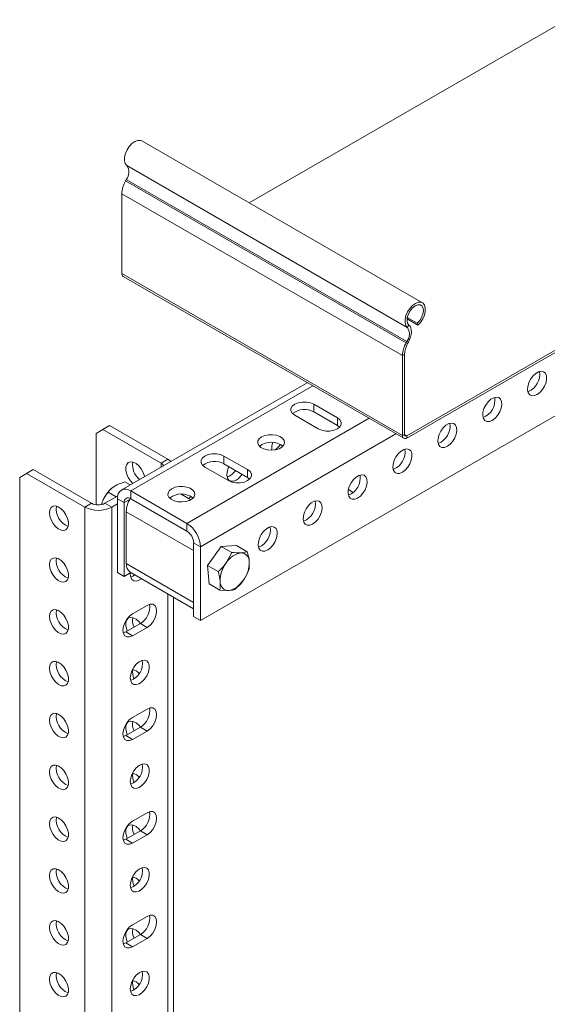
# Model space of a CAD drawing. Header units: millimetres. Extents: x -336 to 487, y -1247 to -28.
# Tile 10 of 49: x -241 to -75, y -1013 to -703. Entities that reach past the tile are written whole.
import ezdxf

# ---------------------------------------------------------------- set-up
doc = ezdxf.new("R2010")
doc.units = ezdxf.units.MM

msp = doc.modelspace()

# ---------------------------------------------------------------- linework, layer by layer
at = {"color": 7, "linetype": 'Continuous', "lineweight": 15}
for p, q in [((-168.57, -760.52), (-68.57, -702.81)), ((-113.98, -792.03), (-202.37, -741.02)), ((70.65, -745.23), (-183.9, -892.15)), ((-207.24, -753.17), (-207.49, -753.61)), ((-118.92, -833.89), (19.81, -753.82)), ((-118.92, -834.63), (19.81, -754.56)), ((-208.65, -757.65), (-208.65, -782.84)), ((-208.26, -783.71), (-119.87, -834.72)), ((-118.82, -797.12), (-115.42, -799.08)), ((-118.74, -796.64), (-115.58, -798.47)), ((-115.42, -799.08), (-115.58, -798.47)), ((-118.85, -804.18), (-119.1, -804.62)), ((-118.39, -804.42), (-118.64, -804.86)), ((-120.26, -808.67), (-120.26, -833.85)), ((-119.63, -808.3), (-119.63, -833.49)), ((-150.23, -817.2), (-208.82, -851.02)), ((-140.77, -828.26), (-148.2, -823.98)), ((-154.21, -827.45), (-146.78, -831.73)), ((-148.2, -826.43), (-140.77, -830.71)), ((-212.54, -830.71), (-214.66, -831.94)), ((-194.16, -841.33), (-212.54, -830.71)), ((-140.77, -830.71), (-140.09, -831.22)), ((-214.66, -831.94), (-216.78, -833.16)), ((-216.78, -855.66), (-216.78, -833.16)), ((-196.28, -842.55), (-214.66, -831.94)), ((-169.05, -844.59), (-176.48, -840.3)), ((-182.49, -843.77), (-175.07, -848.06)), ((-176.48, -842.75), (-169.05, -847.04)), ((-238.7, -845.81), (-240.83, -847.04)), ((-236.58, -844.59), (-238.7, -845.81)), ((-238.7, -845.81), (-220.32, -856.43)), ((-236.58, -844.59), (-218.2, -855.2)), ((-240.83, -1136.13), (-240.83, -847.04)), ((-206.05, -849.42), (-207.69, -848.48)), ((-169.05, -847.04), (-168.38, -847.55)), ((-213.96, -855.2), (-209.99, -852.91)), ((-210.46, -853.18), (-212.99, -851.72)), ((-212.07, -850.65), (-212.18, -850.76)), ((-205.82, -851.32), (-188.15, -861.52)), ((-186.91, -854.08), (-189.92, -852.34)), ((-189.35, -852.36), (-189.44, -852.61)), ((-214.82, -854.81), (-214.99, -855.58)), ((-211.83, -856.43), (-210.07, -855.41)), ((-210.07, -877.05), (-210.07, -853.77)), ((-207.95, -878.27), (-207.95, -855)), ((-205.82, -853.77), (-188.15, -863.97)), ((-207.24, -857.85), (-207.24, -874.19)), ((-186.03, -867.65), (-186.03, -890.92)), ((-177.32, -868.77), (-172.5, -868.55)), ((-172.5, -868.55), (-169.16, -870.47)), ((-186.03, -870.1), (-186.03, -886.43)), ((-183.9, -868.87), (-183.9, -892.15)), ((-181.65, -874.81), (-177.32, -868.77)), ((-177.32, -868.77), (-173.99, -870.7)), ((-173.99, -870.7), (-175.74, -873.95)), ((-169.16, -870.47), (-171.16, -870.82)), ((-181.65, -874.81), (-178.32, -876.74)), ((-181.16, -880.63), (-181.65, -874.81)), ((-210.07, -877.05), (-207.95, -878.27)), ((-205.81, -877.04), (-207.95, -878.27)), ((-206, -876.93), (-186.03, -888.46)), ((-206, -877.56), (-205.98, -877.14)), ((-204.95, -877.54), (-204.82, -877.88)), ((-181.16, -880.63), (-177.83, -882.56)), ((-173.01, -882.34), (-170.43, -879.55)), ((-177.83, -882.56), (-175.01, -882.68)), ((-192.4, -1137.77), (-192.4, -884.78)), ((-205.29, -890.01), (-200.7, -887.36)), ((-202.82, -893.08), (-207.42, -895.73)), ((-186.03, -890.92), (-183.9, -892.15)), ((-207.42, -895.73), (-208.2, -896.06)), ((-200.7, -894.3), (-205.29, -896.95)), ((-205.29, -922.68), (-200.7, -920.02)), ((-202.82, -925.74), (-207.42, -928.39)), ((-200.7, -926.97), (-205.29, -929.62)), ((-207.42, -928.39), (-208.2, -928.73)), ((-205.29, -955.34), (-200.7, -952.69)), ((-202.82, -958.41), (-207.42, -961.06)), ((-207.42, -961.06), (-208.2, -961.39)), ((-200.7, -959.63), (-205.29, -962.28)), ((-205.29, -988.01), (-200.7, -985.36)), ((-202.82, -991.07), (-207.42, -993.73)), ((-200.7, -992.3), (-205.29, -994.95)), ((-207.42, -993.73), (-208.2, -994.06))]:
    msp.add_line(p, q, dxfattribs=at)
at = {"color": 7, "linetype": 'Continuous', "lineweight": 0}
for p, q in [((-207.12, -748.76), (-118.73, -799.77)), ((-207.49, -753.61), (-119.1, -804.62)), ((-207.24, -753.17), (-118.85, -804.18)), ((-208.65, -757.65), (-120.26, -808.67)), ((-208.65, -782.84), (-120.26, -833.85)), ((-118.73, -799.77), (-118.24, -799.02)), ((-119.1, -804.62), (-118.64, -804.86)), ((-118.39, -804.42), (-118.85, -804.18)), ((-119.63, -808.3), (-120.26, -808.67)), ((-148.47, -818.22), (-205.82, -851.32)), ((-148.2, -823.98), (-148.2, -826.43)), ((-140.77, -828.26), (-140.77, -830.71)), ((-130.79, -828.42), (-188.15, -861.52)), ((-122.3, -833.32), (-183.9, -868.87)), ((-120.26, -833.85), (-119.63, -833.49)), ((-119.63, -833.49), (-118.92, -833.89)), ((-118.92, -833.89), (-118.92, -834.63)), ((-176.48, -840.3), (-176.48, -842.75)), ((-196.28, -842.55), (-194.16, -841.33)), ((-196.28, -843.78), (-196.28, -842.55)), ((-169.05, -844.59), (-169.05, -847.04)), ((-205.82, -851.32), (-205.82, -853.77)), ((-135.75, -851.78), (-137.31, -850.88)), ((-220.32, -856.43), (-218.2, -855.2)), ((-213.96, -855.2), (-211.83, -856.43)), ((-207.95, -855), (-210.07, -853.77)), ((-206.16, -853.96), (-207.95, -855)), ((-220.32, -1150.42), (-220.32, -856.43)), ((-211.83, -1150.42), (-211.83, -856.43)), ((-186.03, -870.1), (-207.24, -857.85)), ((-188.15, -863.97), (-188.15, -861.52)), ((-183.9, -868.87), (-186.03, -867.65)), ((-186.03, -886.43), (-207.24, -874.19)), ((-194.16, -1140.21), (-194.16, -883.77)), ((-200.7, -894.3), (-202.82, -893.08)), ((-205.29, -896.95), (-207.42, -895.73)), ((-200.7, -926.97), (-202.82, -925.74)), ((-205.29, -929.62), (-207.42, -928.39)), ((-200.7, -959.63), (-202.82, -958.41)), ((-205.29, -962.28), (-207.42, -961.06)), ((-200.7, -992.3), (-202.82, -991.07)), ((-205.29, -994.95), (-207.42, -993.73))]:
    msp.add_line(p, q, dxfattribs=at)
at = {"color": 7, "linetype": 'Continuous', "lineweight": 15, "flags": 128}
for points in [[(-202.37, -741.02), (-202.84, -740.84), (-203.66, -740.86), (-204.57, -741.2), (-205.48, -741.85), (-206.32, -742.76), (-207.02, -743.84), (-207.54, -745.01), (-207.81, -746.18), (-207.83, -747.25), (-207.59, -748.13), (-207.12, -748.76)], [(-115.42, -799.08), (-114.58, -798.18), (-113.87, -797.1), (-113.36, -795.92), (-113.08, -794.76), (-113.06, -793.68), (-113.29, -792.8), (-113.77, -792.17), (-114.45, -791.85), (-115.28, -791.87), (-116.18, -792.22), (-117.09, -792.87), (-117.93, -793.77), (-118.64, -794.85), (-119.15, -796.03), (-119.43, -797.2), (-119.45, -798.26), (-119.21, -799.15), (-118.73, -799.77)], [(-115.58, -798.47), (-114.83, -797.64), (-114.22, -796.64), (-113.82, -795.58), (-113.67, -794.55), (-113.78, -793.67), (-114.15, -793.03), (-114.73, -792.69), (-115.47, -792.68), (-116.29, -793.01), (-117.1, -793.65), (-117.83, -794.52), (-118.39, -795.54), (-118.74, -796.61), (-118.83, -797.61), (-118.66, -798.44), (-118.24, -799.02)], [(-118.24, -799.02), (-117.88, -799.41), (-117.63, -799.93), (-117.48, -800.55), (-117.44, -801.25), (-117.52, -802.02), (-117.71, -802.82), (-118, -803.63), (-118.39, -804.42)], [(-77.84, -820.93), (-76.95, -820.26), (-76.15, -819.35), (-75.49, -818.26), (-75.04, -817.11), (-74.84, -815.99), (-74.91, -814.99), (-75.24, -814.22), (-75.79, -813.73), (-76.53, -813.58), (-77.39, -813.77), (-78.29, -814.28), (-79.14, -815.08), (-79.88, -816.09), (-80.44, -817.22), (-80.77, -818.37), (-80.83, -819.44), (-80.64, -820.34), (-80.19, -820.98), (-79.53, -821.3), (-78.72, -821.28), (-77.84, -820.93)], [(-91.98, -829.09), (-91.09, -828.42), (-90.29, -827.51), (-89.63, -826.43), (-89.18, -825.27), (-88.98, -824.15), (-89.05, -823.15), (-89.38, -822.38), (-89.94, -821.89), (-90.68, -821.74), (-91.53, -821.93), (-92.43, -822.44), (-93.28, -823.24), (-94.02, -824.25), (-94.58, -825.38), (-94.91, -826.54), (-94.98, -827.61), (-94.78, -828.5), (-94.33, -829.14), (-93.67, -829.46), (-92.87, -829.45), (-91.98, -829.09)], [(-148.2, -823.98), (-149.27, -823.53), (-150.54, -823.29), (-151.87, -823.29), (-153.13, -823.53), (-154.21, -823.98), (-154.99, -824.6), (-155.4, -825.33), (-155.4, -826.1), (-154.99, -826.83), (-154.21, -827.45)], [(-146.78, -831.73), (-145.71, -832.18), (-144.44, -832.42), (-143.11, -832.42), (-141.85, -832.18), (-140.77, -831.73), (-139.99, -831.11), (-139.58, -830.38), (-139.58, -829.61), (-139.99, -828.88), (-140.77, -828.26)], [(-106.12, -837.25), (-105.24, -836.59), (-104.43, -835.67), (-103.77, -834.59), (-103.32, -833.43), (-103.13, -832.31), (-103.19, -831.32), (-103.52, -830.54), (-104.08, -830.06), (-104.82, -829.9), (-105.67, -830.09), (-106.57, -830.61), (-107.43, -831.41), (-108.17, -832.42), (-108.72, -833.55), (-109.05, -834.7), (-109.12, -835.77), (-108.92, -836.66), (-108.47, -837.3), (-107.82, -837.62), (-107.01, -837.61), (-106.12, -837.25)], [(-164.64, -834.28), (-165.39, -834.87), (-165.81, -835.56), (-165.85, -836.29), (-165.53, -837), (-164.85, -837.62), (-163.89, -838.09), (-162.73, -838.39), (-161.47, -838.47), (-160.23, -838.33), (-159.11, -837.99), (-158.21, -837.47), (-157.62, -836.83), (-157.38, -836.11), (-157.52, -835.38), (-158.03, -834.71), (-158.86, -834.16), (-159.93, -833.77), (-161.15, -833.58), (-162.42, -833.61), (-163.62, -833.85), (-164.64, -834.28)], [(-176.48, -840.3), (-177.56, -839.85), (-178.82, -839.61), (-180.15, -839.61), (-181.41, -839.85), (-182.49, -840.3), (-183.27, -840.92), (-183.68, -841.65), (-183.68, -842.42), (-183.27, -843.15), (-182.49, -843.77)], [(-120.26, -845.41), (-119.38, -844.75), (-118.57, -843.83), (-117.91, -842.75), (-117.47, -841.6), (-117.27, -840.47), (-117.33, -839.48), (-117.66, -838.7), (-118.22, -838.22), (-118.96, -838.06), (-119.82, -838.25), (-120.71, -838.77), (-121.57, -839.57), (-122.31, -840.58), (-122.87, -841.71), (-123.19, -842.86), (-123.26, -843.93), (-123.06, -844.82), (-122.61, -845.46), (-121.96, -845.79), (-121.15, -845.77), (-120.26, -845.41)], [(-205.19, -848.93), (-205.91, -848.16), (-206.61, -847.11), (-207.12, -845.97), (-207.38, -844.83), (-207.38, -843.79), (-207.12, -842.95), (-206.61, -842.39), (-205.91, -842.15), (-205.08, -842.25), (-204.19, -842.69), (-203.31, -843.43), (-202.54, -844.39), (-201.93, -845.5), (-201.54, -846.66), (-201.51, -846.8)], [(-193.23, -842.02), (-193.41, -841.85), (-194.16, -841.33)], [(-174.96, -843.63), (-175.19, -844.16), (-175.52, -845.31), (-175.59, -846.38), (-175.39, -847.27), (-174.94, -847.91), (-174.28, -848.24), (-173.48, -848.22), (-172.59, -847.86)], [(-175.07, -848.06), (-173.99, -848.51), (-172.72, -848.74), (-171.4, -848.74), (-170.13, -848.51), (-169.05, -848.06), (-168.27, -847.43), (-167.86, -846.7), (-167.86, -845.94), (-168.27, -845.21), (-169.05, -844.59)], [(-134.41, -853.57), (-133.52, -852.91), (-132.71, -851.99), (-132.06, -850.91), (-131.61, -849.76), (-131.41, -848.63), (-131.48, -847.64), (-131.8, -846.87), (-132.36, -846.38), (-133.1, -846.22), (-133.96, -846.41), (-134.85, -846.93), (-135.71, -847.73), (-136.45, -848.74), (-137.01, -849.87), (-137.34, -851.02), (-137.4, -852.09), (-137.2, -852.99), (-136.76, -853.62), (-136.1, -853.95), (-135.29, -853.93), (-134.41, -853.57)], [(-192.92, -850.61), (-193.67, -851.19), (-194.09, -851.88), (-194.14, -852.62), (-193.81, -853.32), (-193.14, -853.94), (-192.18, -854.42), (-191.01, -854.71), (-189.76, -854.79), (-188.51, -854.66), (-187.39, -854.31), (-186.49, -853.8), (-185.9, -853.15), (-185.67, -852.43), (-185.81, -851.71), (-186.32, -851.04), (-187.14, -850.48), (-188.21, -850.09), (-189.44, -849.9), (-190.7, -849.93), (-191.9, -850.17), (-192.92, -850.61)], [(-187.55, -853.71), (-187.16, -853.22), (-187.01, -853)], [(-231.46, -858.16), (-231.32, -859.26), (-230.93, -860.42), (-230.33, -861.53), (-229.55, -862.5), (-228.68, -863.23), (-227.78, -863.67), (-226.95, -863.77), (-226.25, -863.53), (-225.74, -862.97), (-225.48, -862.13), (-225.48, -861.1), (-225.74, -859.96), (-226.25, -858.81), (-226.95, -857.76), (-227.78, -856.9), (-228.68, -856.31), (-229.55, -856.03), (-230.33, -856.1), (-230.93, -856.51), (-231.32, -857.22), (-231.46, -858.16)], [(-215.07, -855.61), (-215.07, -855.59), (-214.82, -854.81)], [(-148.55, -861.74), (-147.66, -861.07), (-146.86, -860.16), (-146.2, -859.07), (-145.75, -857.92), (-145.55, -856.8), (-145.62, -855.8), (-145.95, -855.03), (-146.5, -854.54), (-147.24, -854.39), (-148.1, -854.58), (-149, -855.09), (-149.85, -855.89), (-150.59, -856.9), (-151.15, -858.03), (-151.48, -859.18), (-151.55, -860.26), (-151.35, -861.15), (-150.9, -861.79), (-150.24, -862.11), (-149.43, -862.09), (-148.55, -861.74)], [(-162.69, -869.9), (-161.8, -869.23), (-161, -868.32), (-160.34, -867.24), (-159.89, -866.08), (-159.69, -864.96), (-159.76, -863.96), (-160.09, -863.19), (-160.65, -862.7), (-161.39, -862.55), (-162.24, -862.74), (-163.14, -863.25), (-163.99, -864.05), (-164.73, -865.06), (-165.29, -866.19), (-165.62, -867.35), (-165.69, -868.42), (-165.49, -869.31), (-165.04, -869.95), (-164.38, -870.27), (-163.58, -870.26), (-162.69, -869.9)], [(-231.46, -874.5), (-231.32, -875.6), (-230.93, -876.75), (-230.33, -877.86), (-229.55, -878.83), (-228.68, -879.56), (-227.78, -880), (-226.95, -880.1), (-226.25, -879.86), (-225.74, -879.3), (-225.48, -878.46), (-225.48, -877.43), (-225.74, -876.29), (-226.25, -875.14), (-226.95, -874.09), (-227.78, -873.23), (-228.68, -872.64), (-229.55, -872.37), (-230.33, -872.44), (-230.93, -872.84), (-231.32, -873.55), (-231.46, -874.5)], [(-202.49, -878.96), (-203.22, -879.41), (-204.09, -879.69), (-204.87, -879.62), (-205.48, -879.21), (-205.87, -878.5), (-206, -877.56)], [(-200.7, -887.36), (-199.77, -886.99), (-198.93, -887), (-198.27, -887.39), (-197.84, -888.11), (-197.69, -889.1), (-197.84, -890.25), (-198.27, -891.47), (-198.93, -892.62), (-199.77, -893.59), (-200.7, -894.3)], [(-231.46, -890.83), (-231.32, -891.93), (-230.93, -893.09), (-230.33, -894.2), (-229.55, -895.16), (-228.68, -895.9), (-227.78, -896.33), (-226.95, -896.44), (-226.25, -896.2), (-225.74, -895.63), (-225.48, -894.8), (-225.48, -893.76), (-225.74, -892.62), (-226.25, -891.47), (-226.95, -890.43), (-227.78, -889.57), (-228.68, -888.97), (-229.55, -888.7), (-230.33, -888.77), (-230.93, -889.18), (-231.32, -889.88), (-231.46, -890.83)], [(-205.29, -896.95), (-206.22, -897.32), (-207.06, -897.31), (-207.73, -896.93), (-208.15, -896.2), (-208.3, -895.22), (-208.15, -894.06), (-207.73, -892.85), (-207.06, -891.69), (-206.22, -890.72), (-205.29, -890.01)], [(-206.93, -895.45), (-207.12, -894.96), (-207.38, -893.82), (-207.38, -892.79), (-207.12, -891.95), (-206.61, -891.39), (-205.91, -891.15), (-205.08, -891.25), (-204.19, -891.69), (-203.31, -892.42), (-202.78, -893.05)], [(-231.46, -907.16), (-231.32, -908.26), (-230.93, -909.42), (-230.33, -910.53), (-229.55, -911.49), (-228.68, -912.23), (-227.78, -912.67), (-226.95, -912.77), (-226.25, -912.53), (-225.74, -911.97), (-225.48, -911.13), (-225.48, -910.09), (-225.74, -908.95), (-226.25, -907.81), (-226.95, -906.76), (-227.78, -905.9), (-228.68, -905.31), (-229.55, -905.03), (-230.33, -905.1), (-230.93, -905.51), (-231.32, -906.22), (-231.46, -907.16)], [(-206, -910.22), (-205.87, -909.12), (-205.48, -907.97), (-204.87, -906.86), (-204.09, -905.89), (-203.22, -905.16), (-202.33, -904.72), (-201.49, -904.62), (-200.79, -904.86), (-200.29, -905.42), (-200.02, -906.26), (-200.02, -907.29), (-200.29, -908.43), (-200.79, -909.58), (-201.49, -910.63), (-202.33, -911.49), (-203.22, -912.08), (-204.09, -912.35), (-204.87, -912.28), (-205.48, -911.88), (-205.87, -911.17), (-206, -910.22)], [(-231.46, -923.5), (-231.32, -924.6), (-230.93, -925.75), (-230.33, -926.86), (-229.55, -927.83), (-228.68, -928.56), (-227.78, -929), (-226.95, -929.1), (-226.25, -928.86), (-225.74, -928.3), (-225.48, -927.46), (-225.48, -926.43), (-225.74, -925.29), (-226.25, -924.14), (-226.95, -923.09), (-227.78, -922.23), (-228.68, -921.64), (-229.55, -921.37), (-230.33, -921.43), (-230.93, -921.84), (-231.32, -922.55), (-231.46, -923.5)], [(-200.7, -920.02), (-199.77, -919.66), (-198.93, -919.67), (-198.27, -920.05), (-197.84, -920.77), (-197.69, -921.76), (-197.84, -922.92), (-198.27, -924.13), (-198.93, -925.28), (-199.77, -926.26), (-200.7, -926.97)], [(-205.29, -929.62), (-206.22, -929.98), (-207.06, -929.98), (-207.73, -929.59), (-208.15, -928.87), (-208.3, -927.88), (-208.15, -926.73), (-207.73, -925.51), (-207.06, -924.36), (-206.22, -923.38), (-205.29, -922.68)], [(-206.93, -928.12), (-207.12, -927.63), (-207.38, -926.49), (-207.38, -925.45), (-207.12, -924.62), (-206.61, -924.06), (-205.91, -923.81), (-205.08, -923.92), (-204.19, -924.36), (-203.31, -925.09), (-202.78, -925.72)], [(-231.46, -939.83), (-231.32, -940.93), (-230.93, -942.08), (-230.33, -943.19), (-229.55, -944.16), (-228.68, -944.89), (-227.78, -945.33), (-226.95, -945.44), (-226.25, -945.19), (-225.74, -944.63), (-225.48, -943.8), (-225.48, -942.76), (-225.74, -941.62), (-226.25, -940.47), (-226.95, -939.42), (-227.78, -938.56), (-228.68, -937.97), (-229.55, -937.7), (-230.33, -937.77), (-230.93, -938.17), (-231.32, -938.88), (-231.46, -939.83)], [(-206, -942.89), (-205.87, -941.79), (-205.48, -940.63), (-204.87, -939.52), (-204.09, -938.56), (-203.22, -937.82), (-202.33, -937.38), (-201.49, -937.28), (-200.79, -937.52), (-200.29, -938.09), (-200.02, -938.92), (-200.02, -939.96), (-200.29, -941.1), (-200.79, -942.24), (-201.49, -943.29), (-202.33, -944.15), (-203.22, -944.75), (-204.09, -945.02), (-204.87, -944.95), (-205.48, -944.54), (-205.87, -943.83), (-206, -942.89)], [(-200.7, -952.69), (-199.77, -952.32), (-198.93, -952.33), (-198.27, -952.72), (-197.84, -953.44), (-197.69, -954.43), (-197.84, -955.58), (-198.27, -956.8), (-198.93, -957.95), (-199.77, -958.93), (-200.7, -959.63)], [(-231.46, -956.16), (-231.32, -957.26), (-230.93, -958.42), (-230.33, -959.53), (-229.55, -960.49), (-228.68, -961.23), (-227.78, -961.67), (-226.95, -961.77), (-226.25, -961.53), (-225.74, -960.96), (-225.48, -960.13), (-225.48, -959.09), (-225.74, -957.95), (-226.25, -956.81), (-226.95, -955.76), (-227.78, -954.9), (-228.68, -954.3), (-229.55, -954.03), (-230.33, -954.1), (-230.93, -954.51), (-231.32, -955.22), (-231.46, -956.16)], [(-205.29, -962.28), (-206.22, -962.65), (-207.06, -962.64), (-207.73, -962.26), (-208.15, -961.54), (-208.3, -960.55), (-208.15, -959.39), (-207.73, -958.18), (-207.06, -957.03), (-206.22, -956.05), (-205.29, -955.34)], [(-206.93, -960.78), (-207.12, -960.3), (-207.38, -959.16), (-207.38, -958.12), (-207.12, -957.28), (-206.61, -956.72), (-205.91, -956.48), (-205.08, -956.58), (-204.19, -957.02), (-203.31, -957.76), (-202.78, -958.38)], [(-231.46, -972.49), (-231.32, -973.59), (-230.93, -974.75), (-230.33, -975.86), (-229.55, -976.83), (-228.68, -977.56), (-227.78, -978), (-226.95, -978.1), (-226.25, -977.86), (-225.74, -977.3), (-225.48, -976.46), (-225.48, -975.43), (-225.74, -974.29), (-226.25, -973.14), (-226.95, -972.09), (-227.78, -971.23), (-228.68, -970.64), (-229.55, -970.36), (-230.33, -970.43), (-230.93, -970.84), (-231.32, -971.55), (-231.46, -972.49)], [(-206, -975.55), (-205.87, -974.45), (-205.48, -973.3), (-204.87, -972.19), (-204.09, -971.22), (-203.22, -970.49), (-202.33, -970.05), (-201.49, -969.95), (-200.79, -970.19), (-200.29, -970.75), (-200.02, -971.59), (-200.02, -972.62), (-200.29, -973.76), (-200.79, -974.91), (-201.49, -975.96), (-202.33, -976.82), (-203.22, -977.41), (-204.09, -977.68), (-204.87, -977.62), (-205.48, -977.21), (-205.87, -976.5), (-206, -975.55)], [(-200.7, -985.36), (-199.77, -984.99), (-198.93, -985), (-198.27, -985.38), (-197.84, -986.1), (-197.69, -987.09), (-197.84, -988.25), (-198.27, -989.46), (-198.93, -990.62), (-199.77, -991.59), (-200.7, -992.3)], [(-231.46, -988.83), (-231.32, -989.93), (-230.93, -991.08), (-230.33, -992.19), (-229.55, -993.16), (-228.68, -993.89), (-227.78, -994.33), (-226.95, -994.43), (-226.25, -994.19), (-225.74, -993.63), (-225.48, -992.79), (-225.48, -991.76), (-225.74, -990.62), (-226.25, -989.47), (-226.95, -988.42), (-227.78, -987.56), (-228.68, -986.97), (-229.55, -986.7), (-230.33, -986.77), (-230.93, -987.17), (-231.32, -987.88), (-231.46, -988.83)], [(-205.29, -994.95), (-206.22, -995.32), (-207.06, -995.31), (-207.73, -994.92), (-208.15, -994.2), (-208.3, -993.21), (-208.15, -992.06), (-207.73, -990.84), (-207.06, -989.69), (-206.22, -988.71), (-205.29, -988.01)], [(-206.93, -993.45), (-207.12, -992.96), (-207.38, -991.82), (-207.38, -990.79), (-207.12, -989.95), (-206.61, -989.39), (-205.91, -989.15), (-205.08, -989.25), (-204.19, -989.69), (-203.31, -990.42), (-202.78, -991.05)], [(-231.46, -1005.16), (-231.32, -1006.26), (-230.93, -1007.42), (-230.33, -1008.53), (-229.55, -1009.49), (-228.68, -1010.23), (-227.78, -1010.66), (-226.95, -1010.77), (-226.25, -1010.53), (-225.74, -1009.96), (-225.48, -1009.13), (-225.48, -1008.09), (-225.74, -1006.95), (-226.25, -1005.8), (-226.95, -1004.76), (-227.78, -1003.9), (-228.68, -1003.3), (-229.55, -1003.03), (-230.33, -1003.1), (-230.93, -1003.51), (-231.32, -1004.21), (-231.46, -1005.16)], [(-206, -1008.22), (-205.87, -1007.12), (-205.48, -1005.96), (-204.87, -1004.85), (-204.09, -1003.89), (-203.22, -1003.15), (-202.33, -1002.72), (-201.49, -1002.61), (-200.79, -1002.85), (-200.29, -1003.42), (-200.02, -1004.25), (-200.02, -1005.29), (-200.29, -1006.43), (-200.79, -1007.58), (-201.49, -1008.62), (-202.33, -1009.48), (-203.22, -1010.08), (-204.09, -1010.35), (-204.87, -1010.28), (-205.48, -1009.87), (-205.87, -1009.17), (-206, -1008.22)]]:
    msp.add_lwpolyline(points, dxfattribs=at)
at = {"color": 7, "linetype": 'Continuous', "lineweight": 15}
for centre, radius, start, end in [((-210.17, -750.88), 3.72, 321.959, 34.7593), ((-200.07, -757.94), 8.59, 149.7184, 178.1233), ((-207.75, -782.96), 0.911, 172.7482, 235.9451), ((-121.78, -801.89), 3.72, 321.959, 34.7593), ((-111.68, -808.95), 8.59, 149.7184, 178.1233), ((-112.33, -808.54), 7.3, 149.7186, 178.1229), ((-82.9, -814.54), 5.91, 291.4218, 8.5959), ((-97.04, -822.7), 5.91, 291.4217, 8.5959), ((-151.16, -831.68), 6.03, 60.5725, 128.1409), ((-111.18, -830.86), 5.91, 291.4219, 8.5957), ((-119.45, -833.99), 0.83, 170.7806, 309.1857), ((-119.2, -833.56), 0.437, 170.781, 309.1867), ((-161.63, -841.85), 5.9, 51.3767, 128.6233), ((-156.64, -837.92), 4.81, 156.9577, 186.5266), ((-163.88, -833.26), 6.18, 304.364, 326.4233), ((-125.32, -839.02), 5.91, 291.4215, 8.5961), ((-199.19, -843.05), 6.06, 172.1613, 230.1906), ((-197.1, -844.15), 1.8, 27.0141, 62.7157), ((-179.44, -848), 6.03, 60.5729, 128.1406), ((-177.29, -842.07), 5.22, 290.1135, 327.9572), ((-175.8, -842.72), 6.06, 301.9663, 326.5233), ((-139.46, -847.18), 5.91, 291.4219, 8.5957), ((-204.67, -858.53), 10.8, 133.9841, 159.8904), ((-207.48, -853.35), 2.62, 50.8156, 189.2198), ((-189.91, -858.17), 5.9, 51.3768, 128.6232), ((-223.4, -856.99), 5.9, 171.3305, 248.6518), ((-216.08, -851.11), 4.61, 242.6164, 297.3838), ((-206.65, -854.79), 1.31, 50.8143, 189.2207), ((-198.59, -858.15), 8.66, 148.8955, 178.0464), ((-153.61, -855.35), 5.91, 291.4219, 8.5957), ((-216.08, -848.23), 9.22, 242.616, 297.3841), ((-193.11, -869.29), 9.22, 2.6026, 57.3974), ((-190.63, -867.86), 4.61, 2.6021, 57.398), ((-167.75, -863.51), 5.91, 291.4215, 8.5961), ((-170, -877.44), 6.72, 99.9988, 148.7586), ((-171.15, -873.46), 2.64, 356.5936, 90.3764), ((-223.4, -873.32), 5.9, 171.3303, 248.652), ((-204.38, -874.55), 2.88, 172.7474, 235.9451), ((-168.23, -879.66), 9.44, 142.7613, 181.3451), ((-177.94, -873.84), 9.43, 322.7611, 1.3453), ((-206.91, -874.89), 3.65, 286.1634, 308.9937), ((-175.02, -880.04), 2.64, 176.5938, 270.3763), ((-176.17, -876.07), 6.72, 279.9981, 328.7593), ((-205.88, -887.89), 6.03, 300.5577, 8.1844), ((-223.4, -889.65), 5.9, 171.3304, 248.652), ((-200.47, -892.15), 4.82, 168.8352, 205.5155), ((-223.4, -905.98), 5.9, 171.33, 248.6524), ((-208.04, -905.58), 5.9, 291.3476, 8.67), ((-200.47, -908.48), 4.81, 168.8249, 205.3708), ((-206.49, -911.67), 4.32, 40.7219, 73.6063), ((-223.4, -922.32), 5.9, 171.3303, 248.652), ((-205.88, -920.55), 6.03, 300.5576, 8.1845), ((-200.47, -924.82), 4.82, 168.8352, 205.5157), ((-223.4, -938.65), 5.9, 171.3304, 248.652), ((-208.04, -938.24), 5.9, 291.348, 8.6696), ((-200.47, -941.15), 4.81, 168.8249, 205.3708), ((-206.49, -944.34), 4.32, 40.7219, 73.6058), ((-205.88, -953.22), 6.03, 300.5576, 8.1844), ((-223.4, -954.98), 5.9, 171.3304, 248.6519), ((-200.47, -957.48), 4.82, 168.8352, 205.5156), ((-223.4, -971.31), 5.9, 171.3302, 248.6522), ((-208.04, -970.91), 5.9, 291.3478, 8.6698), ((-200.47, -973.82), 4.81, 168.8249, 205.3708), ((-206.49, -977), 4.32, 40.7235, 73.6047), ((-205.88, -985.88), 6.03, 300.5575, 8.1846), ((-223.4, -987.65), 5.9, 171.3302, 248.6522), ((-200.47, -990.15), 4.82, 168.8351, 205.5158), ((-223.4, -1003.98), 5.9, 171.3304, 248.6519), ((-208.04, -1003.57), 5.9, 291.3481, 8.6695), ((-200.47, -1006.48), 4.81, 168.8249, 205.3708), ((-206.49, -1009.67), 4.32, 40.7219, 73.6058)]:
    msp.add_arc(centre, radius, start, end, dxfattribs=at)
for points, knots in [([(-210.91, -849.77), (-211.53, -850.24), (-212.35, -850.85), (-212.87, -851.55), (-212.99, -851.72)], [0, 0, 0, 0, 0.769012, 1, 1, 1, 1]), ([(-207.69, -848.48), (-208.19, -848.63), (-209.22, -848.93), (-210.27, -849.4), (-210.79, -849.71), (-210.91, -849.77)], [0, 0, 0, 0, 0.434791, 0.879846, 1, 1, 1, 1]), ([(-212.99, -851.72), (-213.3, -852.12), (-213.93, -852.93), (-214.51, -854.02), (-214.76, -854.67), (-214.82, -854.81)], [0, 0, 0, 0, 0.434797, 0.879851, 1, 1, 1, 1]), ([(-171.16, -870.82), (-171.22, -870.82), (-172.04, -870.86), (-173.05, -870.77), (-173.99, -870.7)], [0, 0, 0, 0, 0.0702121, 1, 1, 1, 1]), ([(-168.51, -873.62), (-168.53, -873.38), (-168.64, -872.38), (-168.94, -871.3), (-169.16, -870.47)], [0, 0, 0, 0, 0.2418486, 1, 1, 1, 1]), ([(-175.74, -873.95), (-175.79, -874.02), (-176.53, -875.04), (-177.46, -875.92), (-178.32, -876.74)], [0, 0, 0, 0, 0.070214, 1, 1, 1, 1]), ([(-168.67, -876.3), (-168.64, -876.11), (-168.48, -875.31), (-168.49, -874.36), (-168.51, -873.62)], [0, 0, 0, 0, 0.223717, 1, 1, 1, 1]), ([(-178.32, -876.74), (-178.09, -877.56), (-177.79, -878.65), (-177.69, -879.64), (-177.66, -879.88)], [0, 0, 0, 0, 0.7581507, 1, 1, 1, 1]), ([(-170.43, -879.55), (-170.38, -879.48), (-169.65, -878.46), (-169.15, -877.34), (-168.67, -876.3)], [0, 0, 0, 0, 0.070216, 1, 1, 1, 1]), ([(-177.66, -879.88), (-177.65, -880.62), (-177.63, -881.57), (-177.79, -882.38), (-177.83, -882.56)], [0, 0, 0, 0, 0.776288, 1, 1, 1, 1]), ([(-175.01, -882.68), (-174.95, -882.68), (-174.14, -882.64), (-173.55, -882.48), (-173.01, -882.34)], [0, 0, 0, 0, 0.0702121, 1, 1, 1, 1])]:
    msp.add_open_spline(points, degree=3, knots=knots, dxfattribs=at)

doc.saveas('drawing.dxf')
